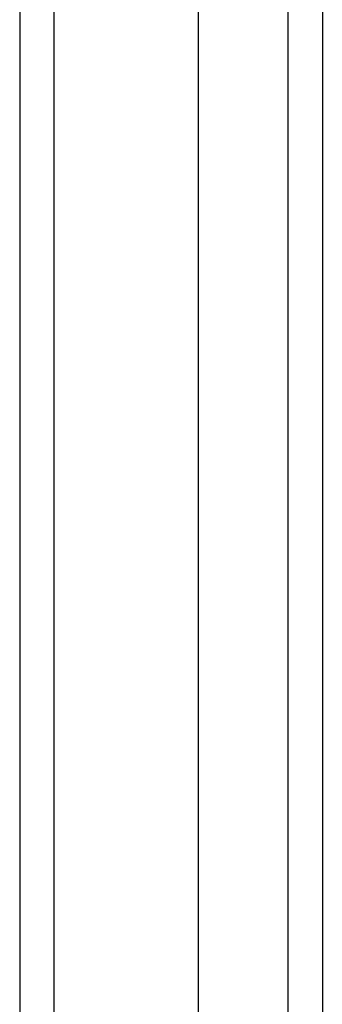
# Model space of a CAD drawing. Header units: inches. Extents: x 17 to 237, y 17 to 149.
# Tile 8 of 113: x 105.836 to 106.702, y 62.979 to 65.792. Entities that reach past the tile are written whole.
import ezdxf

# ---------------------------------------------------------------- set-up
doc = ezdxf.new("R2010")
doc.units = ezdxf.units.IN
doc.header["$MEASUREMENT"] = 0
doc.layers.add('Visible Edges(ANSI)', color=7, linetype='Continuous', lineweight=25)
doc.layers.add('Visible Tangent Edges(ANSI)', color=7, linetype='Continuous', lineweight=25)

msp = doc.modelspace()

# ---------------------------------------------------------------- linework, layer by layer
at = {"layer": 'Visible Edges(ANSI)'}
for p, q in [((105.8357, 108.0672), (105.8357, 60.2652)), ((106.3475, 61.0633), (106.3475, 107.2691)), ((106.7018, 107.2691), (106.7018, 61.0633))]:
    msp.add_line(p, q, dxfattribs=at)
at = {"layer": 'Visible Tangent Edges(ANSI)'}
for p, q in [((105.9347, 60.2652), (105.9347, 108.0672)), ((106.6028, 107.3991), (106.6028, 60.9333))]:
    msp.add_line(p, q, dxfattribs=at)

doc.saveas('drawing.dxf')
